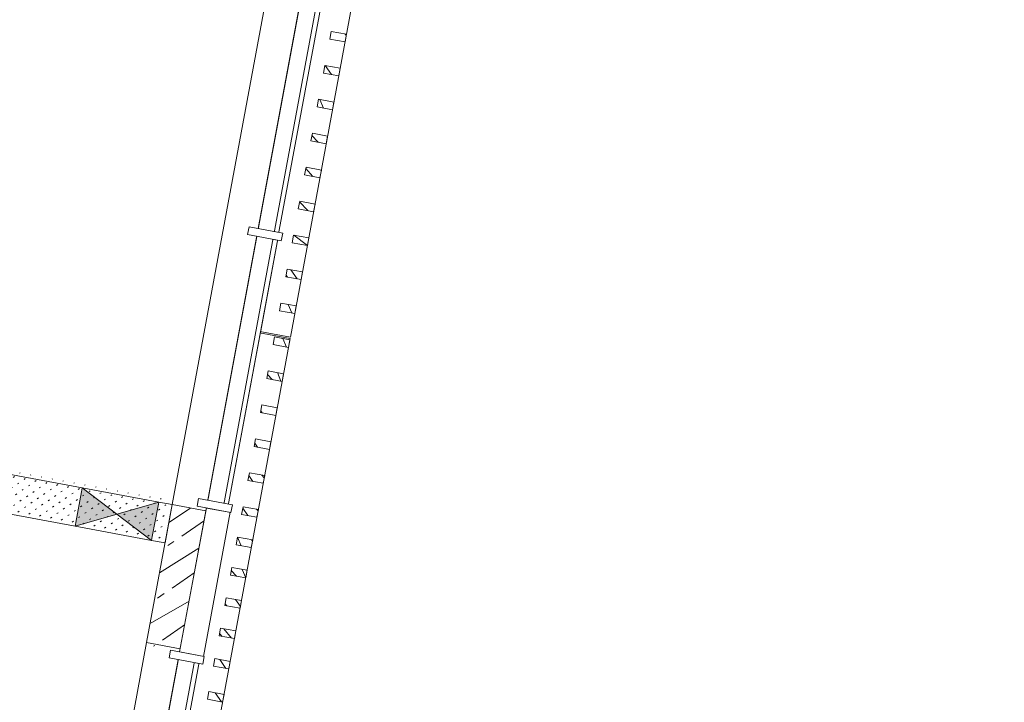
# Model space of a CAD drawing. Header units: metres. Extents: x 32353251 to 32353583, y 5707748 to 5708004.
# Tile 108 of 164: x 32353398.46 to 32353404.78, y 5707902.23 to 5707906.61. Entities that reach past the tile are written whole.
import ezdxf

# ---------------------------------------------------------------- set-up
doc = ezdxf.new("R2010")
doc.units = ezdxf.units.M
doc.header["$LTSCALE"] = 0.75
doc.set_wipeout_variables(frame=1)
doc.layers.get('0').update_dxf_attribs({"linetype": 'CONTINUOUS'})
doc.layers.add('10414943$0$ST-Mischfläche-Sol', color=7, linetype='CONTINUOUS', lineweight=0, true_color=0x636466)
for name, color, linetype, lineweight in [('10417023$0$#9_002_GES I Übersicht Erdgeschoss_1_101_Wand Aussen.A', 7, 'CONTINUOUS', 25), ('10417023$0$#9_002_GES I Übersicht Erdgeschoss_1_Neubau_102_Wand Innen.A', 7, 'CONTINUOUS', 25), ('10417023$0$#9_002_GES I Übersicht Erdgeschoss_1_Neubau_104_Decken.A', 7, 'CONTINUOUS', 25), ('10417023$0$#9_002_GES I Übersicht Erdgeschoss_1_Neubau_110_Pfosten-Riegel.A', 7, 'CONTINUOUS', 25), ('10417023$0$#9_002_GES I Übersicht Erdgeschoss_1_Neubau_201_Aussenwandbekleidu', 7, 'CONTINUOUS', 25), ('10417023$0$Keine', 7, 'CONTINUOUS', 13)]:
    doc.layers.add(name, color=color, linetype=linetype, lineweight=lineweight)
pattern_1 = [(45, (0, 0), (-0.03535533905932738, 0.03535533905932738), [0.01, -0.03999999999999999])]
pattern_2 = [(134.9999999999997, (0, 0), (0.1060660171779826, 0.1060660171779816), []), (134.9999999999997, (-0.03535533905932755, -0.0353553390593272), (0.1060660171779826, 0.1060660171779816), [])]

# ---------------------------------------------------------------- blocks, each defined once
blk = doc.blocks.new('10414943')
at = {"layer": '10414943$0$ST-Mischfläche-Sol'}
h = blk.add_hatch(dxfattribs=at)
h.set_pattern_fill('AR-HBONE', color=256, scale=0.004200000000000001, angle=170)
h.set_pattern_definition([(215, (0, 0), (-0.1047920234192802, -0.594305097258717), [1.28016, -0.42672]), (305, (-0.3495483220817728, -0.2447563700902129), (-0.1047920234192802, -0.594305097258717), [1.28016, -0.42672])])
edge = h.paths.add_edge_path()
edge.add_line((32353333.40662897, 5707899.309915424), (32353335.23953668, 5707908.86230714))
edge.add_line((32353335.23953668, 5707908.86230714), (32353407.15213483, 5707895.033517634))
edge.add_line((32353407.15213483, 5707895.033517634), (32353413.70600617, 5707897.337334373))
edge.add_line((32353413.70600617, 5707897.337334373), (32353481.81771595, 5707884.239451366))
edge.add_line((32353481.81771595, 5707884.239451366), (32353497.17578959, 5707881.286091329))
edge.add_line((32353497.17578959, 5707881.286091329), (32353499.70410517, 5707880.188862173))
edge.add_line((32353499.70410517, 5707880.188862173), (32353502.93879142, 5707877.835765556))
edge.add_line((32353502.93879142, 5707877.835765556), (32353505.46710699, 5707876.738536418))
edge.add_line((32353505.46710699, 5707876.738536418), (32353517.00528605, 5707874.519743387))
edge.add_line((32353517.00528605, 5707874.519743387), (32353517.64528354, 5707870.615040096))
edge.add_line((32353517.64528354, 5707870.615040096), (32353516.66317853, 5707870.803281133))
edge.add_line((32353516.66317853, 5707870.803281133), (32353515.43959015, 5707864.419483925))
edge.add_line((32353515.43959015, 5707864.419483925), (32353479.3370171, 5707871.339302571))
edge.add_line((32353479.3370171, 5707871.339302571), (32353468.35948901, 5707873.443239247))
edge.add_line((32353468.35948901, 5707873.443239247), (32353468.77868284, 5707869.425097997))
edge.add_arc((32353471.76248924, 5707869.736384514), 2.999999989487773, 185.9558547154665, 259.1498142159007)
edge.add_line((32353471.19776434, 5707866.790016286), (32353499.61213671, 5707861.343886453))
edge.add_line((32353499.61213671, 5707861.343886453), (32353497.73579177, 5707858.394363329))
edge.add_line((32353497.73579177, 5707858.394363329), (32353462.93906161, 5707865.063787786))
edge.add_arc((32353461.80961179, 5707859.171051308), 6.000000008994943, 79.14981411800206, 96.13718403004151)
edge.add_line((32353461.16815564, 5707865.136663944), (32353452.41027603, 5707864.194967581))
edge.add_arc((32353451.76881989, 5707870.160580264), 6.000000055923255, 259.1148991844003, 276.1371839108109, ccw=False)
edge.add_line((32353450.63577935, 5707864.268533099), (32353424.34096185, 5707869.325025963))
edge.add_arc((32353425.47400239, 5707875.217073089), 6.000000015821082, 242.0482743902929, 259.11489914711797, ccw=False)
edge.add_line((32353422.66163756, 5707869.917016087), (32353415.00045884, 5707873.982260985))
edge.add_arc((32353412.18809399, 5707868.682203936), 6.000000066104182, 62.04827444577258, 79.14966234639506)
edge.add_line((32353413.31755943, 5707874.57493748), (32353366.06709948, 5707883.631474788))
edge.add_line((32353366.06709948, 5707883.631474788), (32353365.05980216, 5707886.869526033))
edge.add_line((32353365.05980216, 5707886.869526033), (32353331.24648768, 5707893.372754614))
edge.add_line((32353331.24648768, 5707893.372754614), (32353331.86067788, 5707896.566215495))
edge.add_line((32353331.86067788, 5707896.566215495), (32353338.35621561, 5707895.320690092))
edge.add_line((32353338.35621561, 5707895.320690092), (32353340.49133033, 5707897.947528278))
edge.add_line((32353340.49133033, 5707897.947528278), (32353344.41330834, 5707897.200255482))
edge.add_line((32353344.41330834, 5707897.200255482), (32353345.42794297, 5707893.960800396))
edge.add_line((32353345.42794297, 5707893.960800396), (32353351.00902221, 5707892.887558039))
edge.add_line((32353351.00902221, 5707892.887558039), (32353351.57440783, 5707895.827681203))
edge.add_line((32353351.57440783, 5707895.827681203), (32353371.21685639, 5707892.062795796))
edge.add_line((32353371.21685639, 5707892.062795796), (32353370.64816001, 5707889.105456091))
edge.add_line((32353370.64816001, 5707889.105456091), (32353371.65443974, 5707885.869704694))
edge.add_line((32353371.65443974, 5707885.869704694), (32353406.65189732, 5707879.161711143))
edge.add_arc((32353407.21642529, 5707882.109643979), 3.001499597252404, 259.1591284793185, 333.4809509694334)
edge.add_line((32353409.90212501, 5707880.769488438), (32353411.74908589, 5707884.293947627))
edge.add_line((32353411.74908589, 5707884.293947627), (32353333.40662897, 5707899.309915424))
blk = doc.blocks.new('10417023$0$#9_MKO_LP5_ARC_GES_UP_00_002_P_G_modell (3D)')
at = {"layer": '10417023$0$#9_002_GES I Übersicht Erdgeschoss_1_101_Wand Aussen.A', "linetype": 'Continuous', "lineweight": 5, "true_color": 0xff0000}
h = blk.add_hatch(dxfattribs=at)
h.set_pattern_fill('#9_BETON__STAHLBETON_0001', color=1, style=0, pattern_type=2)
h.set_pattern_definition([(44.99999999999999, (0, 0), (-0.1697056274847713, 0.1697056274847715), []), (44.99999999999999, (-0.08485281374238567, 0.08485281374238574), (-0.1697056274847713, 0.1697056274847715), [0.18, -0.05999999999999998])])
h.paths.add_polyline_path([(-32353442.724228, -5707808.019576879), (-32353442.50422794, -5707808.019576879), (-32353442.50422794, -5707807.119574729), (-32353442.724228, -5707807.119574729)])
at = {"layer": '10417023$0$#9_002_GES I Übersicht Erdgeschoss_1_Neubau_102_Wand Innen.A', "linetype": 'Continuous', "lineweight": 13, "true_color": 0xff0000}
h = blk.add_hatch(dxfattribs=at)
h.set_pattern_fill('#9_GIPS_0001', color=1, style=0, pattern_type=2)
h.set_pattern_definition(pattern_1)
h.paths.add_polyline_path([(-32353442.72422797, -5707807.119576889), (-32353447.20456539, -5707807.119576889), (-32353447.20456539, -5707807.132076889), (-32353442.72422797, -5707807.132076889)])
at = {"layer": '10417023$0$#9_002_GES I Übersicht Erdgeschoss_1_Neubau_102_Wand Innen.A', "linetype": 'Continuous', "lineweight": 13, "true_color": 0x1f1f1f}
h = blk.add_hatch(dxfattribs=at)
h.set_pattern_fill('#9_GIPS_0001', color=250, style=0, pattern_type=2)
h.set_pattern_definition(pattern_1)
h.paths.add_polyline_path([(-32353442.72422797, -5707807.132076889), (-32353447.20456539, -5707807.132076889), (-32353447.20456539, -5707807.144576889), (-32353442.72422797, -5707807.144576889)])
at = {"layer": '10417023$0$#9_002_GES I Übersicht Erdgeschoss_1_Neubau_102_Wand Innen.A', "linetype": 'Continuous', "lineweight": 13, "true_color": 0xff0000}
h = blk.add_hatch(dxfattribs=at)
h.set_pattern_fill('#9_GIPS_0001', color=1, style=0, pattern_type=2)
h.set_pattern_definition(pattern_1)
h.paths.add_polyline_path([(-32353447.20456539, -5707807.344576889), (-32353442.72422797, -5707807.344576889), (-32353442.72422797, -5707807.144576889), (-32353447.20456539, -5707807.144576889)])
at = {"layer": '10417023$0$#9_002_GES I Übersicht Erdgeschoss_1_Neubau_102_Wand Innen.A', "linetype": 'Continuous', "lineweight": 13, "true_color": 0x1f1f1f}
h = blk.add_hatch(dxfattribs=at)
h.set_pattern_fill('#9_GIPS_0001', color=250, style=0, pattern_type=2)
h.set_pattern_definition(pattern_1)
h.paths.add_polyline_path([(-32353447.20456539, -5707807.357076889), (-32353442.72422797, -5707807.357076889), (-32353442.72422797, -5707807.344576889), (-32353447.20456539, -5707807.344576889)])
at = {"layer": '10417023$0$#9_002_GES I Übersicht Erdgeschoss_1_Neubau_102_Wand Innen.A', "linetype": 'Continuous', "lineweight": 13, "true_color": 0xff0000}
h = blk.add_hatch(dxfattribs=at)
h.set_pattern_fill('#9_GIPS_0001', color=1, style=0, pattern_type=2)
h.set_pattern_definition(pattern_1)
h.paths.add_polyline_path([(-32353447.20456539, -5707807.369576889), (-32353442.72422797, -5707807.369576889), (-32353442.72422797, -5707807.357076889), (-32353447.20456539, -5707807.357076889)])
at = {"layer": '10417023$0$#9_002_GES I Übersicht Erdgeschoss_1_101_Wand Aussen.A', "color": 1, "linetype": 'Continuous', "lineweight": 13, "true_color": 0xff0000}
for p, q in [((-32353442.72422865, -5707807.119575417), (-32353442.72422865, -5707797.229579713)), ((-32353442.50422839, -5707807.119575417), (-32353442.50422839, -5707797.229579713)), ((-32353442.72422865, -5707807.119575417), (-32353442.50422839, -5707807.119575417)), ((-32353442.72422865, -5707808.019576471), (-32353442.50422839, -5707808.019576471)), ((-32353442.72422865, -5707811.779588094), (-32353442.72422865, -5707808.019576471)), ((-32353442.50422839, -5707811.779588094), (-32353442.50422839, -5707808.019576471))]:
    blk.add_line(p, q, dxfattribs=at)
at = {"layer": '10417023$0$#9_002_GES I Übersicht Erdgeschoss_1_101_Wand Aussen.A', "color": 1, "linetype": 'Continuous', "lineweight": 18, "true_color": 0xff0000}
for p, q in [((-32353442.72422865, -5707807.119575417), (-32353442.50422839, -5707807.119575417)), ((-32353442.724228, -5707807.119574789), (-32353442.724228, -5707808.019576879)), ((-32353442.504228, -5707808.019576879), (-32353442.504228, -5707807.119574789)), ((-32353442.72422865, -5707808.019576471), (-32353442.50422839, -5707808.019576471))]:
    blk.add_line(p, q, dxfattribs=at)
at = {"layer": '10417023$0$#9_002_GES I Übersicht Erdgeschoss_1_Neubau_102_Wand Innen.A', "color": 1, "linetype": 'Continuous', "lineweight": 13, "true_color": 0xff0000}
for p, q in [((-32353443.31175085, -5707807.119576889), (-32353446.05542642, -5707807.119576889)), ((-32353443.31175085, -5707807.11957691), (-32353443.31175085, -5707807.132076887)), ((-32353442.81175087, -5707807.11957691), (-32353443.31175085, -5707807.11957691)), ((-32353443.31175085, -5707807.132076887), (-32353443.31175085, -5707807.144576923)), ((-32353443.31175085, -5707807.144576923), (-32353443.31175085, -5707807.344576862)), ((-32353442.81175149, -5707807.11957686), (-32353443.31175063, -5707807.369577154)), ((-32353442.81175149, -5707807.369577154), (-32353443.31175063, -5707807.11957686)), ((-32353442.72422797, -5707807.119576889), (-32353442.81175087, -5707807.119576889)), ((-32353442.81175087, -5707807.132076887), (-32353442.81175087, -5707807.11957691)), ((-32353442.81175087, -5707807.144576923), (-32353442.81175087, -5707807.132076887)), ((-32353442.81175087, -5707807.344576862), (-32353442.81175087, -5707807.144576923)), ((-32353442.72422797, -5707807.369576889), (-32353442.72422797, -5707807.119576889)), ((-32353446.05542642, -5707807.369576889), (-32353443.31175085, -5707807.369576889)), ((-32353443.31175085, -5707807.344576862), (-32353443.31175085, -5707807.357076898)), ((-32353443.31175085, -5707807.357076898), (-32353443.31175085, -5707807.369576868)), ((-32353443.31175085, -5707807.369576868), (-32353442.81175087, -5707807.369576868)), ((-32353442.81175087, -5707807.357076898), (-32353442.81175087, -5707807.344576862)), ((-32353442.81175087, -5707807.369576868), (-32353442.81175087, -5707807.357076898)), ((-32353442.81175087, -5707807.369576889), (-32353442.72422797, -5707807.369576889))]:
    blk.add_line(p, q, dxfattribs=at)
at = {"layer": '10417023$0$#9_002_GES I Übersicht Erdgeschoss_1_Neubau_102_Wand Innen.A', "color": 1, "linetype": 'Continuous', "true_color": 0xff0000}
for points in [[(-32353443.31175085, -5707807.369576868), (-32353443.06175086, -5707807.244576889), (-32353443.31175085, -5707807.11957691)], [(-32353442.81175087, -5707807.369576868), (-32353442.81175087, -5707807.11957691), (-32353443.06175086, -5707807.244576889)]]:
    blk.add_solid(points, dxfattribs=at)
at = {"layer": '10417023$0$#9_002_GES I Übersicht Erdgeschoss_1_Neubau_104_Decken.A', "color": 1, "linetype": 'Continuous', "lineweight": 13, "true_color": 0xff0000, "flags": 128}
for points in [[(-32353468.9644006, -5707812.749292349), (-32353468.96423227, -5707810.39957689), (-32353468.96423227, -5707807.119576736), (-32353468.96423227, -5707797.22957689), (-32353468.96423227, -5707790.55957689), (-32353454.47117382, -5707790.55957689), (-32353442.504228, -5707790.559574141), (-32353442.504228, -5707812.74957689)], [(-32353460.539228, -5707797.304576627), (-32353468.96423227, -5707797.304576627), (-32353468.96423227, -5707810.39957689), (-32353464.33422799, -5707810.39957689), (-32353464.33422799, -5707812.749576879), (-32353442.50422801, -5707812.74957689), (-32353442.504228, -5707790.55957689), (-32353451.27397855, -5707790.559574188), (-32353451.27397855, -5707797.22957689), (-32353452.624228, -5707797.22957689), (-32353452.624228, -5707807.119576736), (-32353460.539228, -5707807.119576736)]]:
    blk.add_lwpolyline(points, close=True, dxfattribs=at)
at = {"color": 1, "linetype": 'Continuous', "lineweight": 5, "true_color": 0xff0000}
blk.add_wipeout([(-32353442.174227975, -5707811.779588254), (-32353442.174227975, -5707805.934580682), (-32353442.37422797, -5707805.934580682), (-32353442.37422797, -5707811.77958825)], dxfattribs=at).dxf.layer = '10417023$0$#9_002_GES I Übersicht Erdgeschoss_1_Neubau_201_Aussenwandbekleidu'
at = {"layer": '10417023$0$#9_002_GES I Übersicht Erdgeschoss_1_Neubau_201_Aussenwandbekleidu', "linetype": 'Continuous', "lineweight": 5, "true_color": 0xff0000}
h = blk.add_hatch(dxfattribs=at)
h.set_pattern_fill('#9_METALL__STAHL_0001', color=1, style=0, pattern_type=2)
h.set_pattern_definition(pattern_2)
h.paths.add_polyline_path([(-32353442.17422829, -5707806.213672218), (-32353442.17422869, -5707806.163672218), (-32353442.27422869, -5707806.163673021), (-32353442.27422829, -5707806.213673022)])
h = blk.add_hatch(dxfattribs=at)
h.set_pattern_fill('#9_METALL__STAHL_0001', color=1, style=0, pattern_type=2)
h.set_pattern_definition(pattern_2)
h.paths.add_polyline_path([(-32353442.17422829, -5707806.435147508), (-32353442.17422869, -5707806.385147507), (-32353442.27422869, -5707806.385148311), (-32353442.27422829, -5707806.435148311)])
h = blk.add_hatch(dxfattribs=at)
h.set_pattern_fill('#9_METALL__STAHL_0001', color=1, style=0, pattern_type=2)
h.set_pattern_definition(pattern_2)
h.paths.add_polyline_path([(-32353442.17422829, -5707806.656622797), (-32353442.17422869, -5707806.606622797), (-32353442.27422869, -5707806.6066236), (-32353442.27422829, -5707806.6566236)])
h = blk.add_hatch(dxfattribs=at)
h.set_pattern_fill('#9_METALL__STAHL_0001', color=1, style=0, pattern_type=2)
h.set_pattern_definition(pattern_2)
h.paths.add_polyline_path([(-32353442.17422829, -5707806.878098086), (-32353442.17422869, -5707806.828098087), (-32353442.27422869, -5707806.828098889), (-32353442.27422829, -5707806.878098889)])
h = blk.add_hatch(dxfattribs=at)
h.set_pattern_fill('#9_METALL__STAHL_0001', color=1, style=0, pattern_type=2)
h.set_pattern_definition(pattern_2)
h.paths.add_polyline_path([(-32353442.17422829, -5707807.099573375), (-32353442.17422869, -5707807.049573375), (-32353442.27422869, -5707807.049574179), (-32353442.27422829, -5707807.099574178)])
h = blk.add_hatch(dxfattribs=at)
h.set_pattern_fill('#9_METALL__STAHL_0001', color=1, style=0, pattern_type=2)
h.set_pattern_definition(pattern_2)
h.paths.add_polyline_path([(-32353442.17422829, -5707807.297574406), (-32353442.17422869, -5707807.247574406), (-32353442.27422869, -5707807.247575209), (-32353442.27422829, -5707807.297575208)])
h = blk.add_hatch(dxfattribs=at)
h.set_pattern_fill('#9_METALL__STAHL_0001', color=1, style=0, pattern_type=2)
h.set_pattern_definition(pattern_2)
h.paths.add_polyline_path([(-32353442.17422829, -5707807.495575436), (-32353442.17422869, -5707807.445575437), (-32353442.27422869, -5707807.445576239), (-32353442.27422829, -5707807.495576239)])
h = blk.add_hatch(dxfattribs=at)
h.set_pattern_fill('#9_METALL__STAHL_0001', color=1, style=0, pattern_type=2)
h.set_pattern_definition(pattern_2)
h.paths.add_polyline_path([(-32353442.17422829, -5707807.693576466), (-32353442.17422869, -5707807.643576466), (-32353442.27422869, -5707807.64357727), (-32353442.27422829, -5707807.693577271)])
h = blk.add_hatch(dxfattribs=at)
h.set_pattern_fill('#9_METALL__STAHL_0001', color=1, style=0, pattern_type=2)
h.set_pattern_definition(pattern_2)
h.paths.add_polyline_path([(-32353442.17422829, -5707807.891577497), (-32353442.17422869, -5707807.841577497), (-32353442.27422869, -5707807.8415783), (-32353442.27422829, -5707807.891578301)])
h = blk.add_hatch(dxfattribs=at)
h.set_pattern_fill('#9_METALL__STAHL_0001', color=1, style=0, pattern_type=2)
h.set_pattern_definition(pattern_2)
h.paths.add_polyline_path([(-32353442.17422829, -5707808.089578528), (-32353442.17422869, -5707808.039578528), (-32353442.27422869, -5707808.039579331), (-32353442.27422829, -5707808.089579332)])
h = blk.add_hatch(dxfattribs=at)
h.set_pattern_fill('#9_METALL__STAHL_0001', color=1, style=0, pattern_type=2)
h.set_pattern_definition(pattern_2)
h.paths.add_polyline_path([(-32353442.17422829, -5707808.305461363), (-32353442.17422869, -5707808.255461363), (-32353442.27422869, -5707808.255462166), (-32353442.27422829, -5707808.305462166)])
at = {"layer": '10417023$0$#9_002_GES I Übersicht Erdgeschoss_1_Neubau_201_Aussenwandbekleidu', "color": 1, "linetype": 'Continuous', "lineweight": 13, "true_color": 0xff0000}
for p, q in [((-32353442.37422797, -5707805.934580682), (-32353442.17422797, -5707805.934580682)), ((-32353442.37422797, -5707805.934580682), (-32353442.37422797, -5707811.77958825)), ((-32353442.17422797, -5707811.779588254), (-32353442.17422797, -5707805.934580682))]:
    blk.add_line(p, q, dxfattribs=at)
at = {"layer": '10417023$0$#9_002_GES I Übersicht Erdgeschoss_1_Neubau_201_Aussenwandbekleidu', "color": 1, "linetype": 'Continuous', "lineweight": 13, "true_color": 0xff0000, "flags": 128}
for points in [[(-32353442.17422829, -5707806.213672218), (-32353442.27422829, -5707806.213673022), (-32353442.27422869, -5707806.163673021), (-32353442.17422869, -5707806.163672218)], [(-32353442.17422829, -5707806.435147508), (-32353442.27422829, -5707806.435148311), (-32353442.27422869, -5707806.385148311), (-32353442.17422869, -5707806.385147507)], [(-32353442.17422829, -5707806.656622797), (-32353442.27422829, -5707806.6566236), (-32353442.27422869, -5707806.6066236), (-32353442.17422869, -5707806.606622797)], [(-32353442.17422829, -5707806.878098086), (-32353442.27422829, -5707806.878098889), (-32353442.27422869, -5707806.828098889), (-32353442.17422869, -5707806.828098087)], [(-32353442.17422829, -5707807.099573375), (-32353442.27422829, -5707807.099574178), (-32353442.27422869, -5707807.049574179), (-32353442.17422869, -5707807.049573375)], [(-32353442.17422829, -5707807.297574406), (-32353442.27422829, -5707807.297575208), (-32353442.27422869, -5707807.247575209), (-32353442.17422869, -5707807.247574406)], [(-32353442.17422829, -5707807.495575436), (-32353442.27422829, -5707807.495576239), (-32353442.27422869, -5707807.445576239), (-32353442.17422869, -5707807.445575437)], [(-32353442.17422829, -5707807.693576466), (-32353442.27422829, -5707807.693577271), (-32353442.27422869, -5707807.64357727), (-32353442.17422869, -5707807.643576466)], [(-32353442.17422829, -5707807.891577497), (-32353442.27422829, -5707807.891578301), (-32353442.27422869, -5707807.8415783), (-32353442.17422869, -5707807.841577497)], [(-32353442.17422829, -5707808.089578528), (-32353442.27422829, -5707808.089579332), (-32353442.27422869, -5707808.039579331), (-32353442.17422869, -5707808.039578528)], [(-32353442.17422829, -5707808.305461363), (-32353442.27422829, -5707808.305462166), (-32353442.27422869, -5707808.255462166), (-32353442.17422869, -5707808.255461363)]]:
    blk.add_lwpolyline(points, close=True, dxfattribs=at)
at = {"color": 1, "linetype": 'Continuous', "lineweight": 5, "true_color": 0xff0000}
for points, layer in [([(-32353442.369228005, -5707809.138993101), (-32353442.369228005, -5707808.06957913), (-32353442.399228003, -5707808.06957913), (-32353442.399228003, -5707809.138993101)], '10417023$0$#9_002_GES I Übersicht Erdgeschoss_1_Neubau_110_Pfosten-Riegel.A'), ([(-32353442.17422797, -5707805.924580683), (-32353442.17422797, -5707799.934573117), (-32353442.37422797, -5707799.934573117), (-32353442.37422797, -5707805.924580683)], '10417023$0$#9_002_GES I Übersicht Erdgeschoss_1_Neubau_201_Aussenwandbekleidu')]:
    blk.add_wipeout(points, dxfattribs=at).dxf.layer = layer
at = {"layer": '10417023$0$#9_002_GES I Übersicht Erdgeschoss_1_Neubau_201_Aussenwandbekleidu', "linetype": 'Continuous', "lineweight": 5, "true_color": 0xff0000}
h = blk.add_hatch(dxfattribs=at)
h.set_pattern_fill('#9_METALL__STAHL_0001', color=1, style=0, pattern_type=2)
h.set_pattern_definition(pattern_2)
h.paths.add_polyline_path([(-32353442.17422829, -5707803.998919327), (-32353442.17422869, -5707803.948919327), (-32353442.27422869, -5707803.94892013), (-32353442.27422829, -5707803.99892013)])
h = blk.add_hatch(dxfattribs=at)
h.set_pattern_fill('#9_METALL__STAHL_0001', color=1, style=0, pattern_type=2)
h.set_pattern_definition(pattern_2)
h.paths.add_polyline_path([(-32353442.17422829, -5707804.220394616), (-32353442.17422869, -5707804.170394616), (-32353442.27422869, -5707804.170395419), (-32353442.27422829, -5707804.220395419)])
h = blk.add_hatch(dxfattribs=at)
h.set_pattern_fill('#9_METALL__STAHL_0001', color=1, style=0, pattern_type=2)
h.set_pattern_definition(pattern_2)
h.paths.add_polyline_path([(-32353442.17422829, -5707804.441869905), (-32353442.17422869, -5707804.391869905), (-32353442.27422869, -5707804.391870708), (-32353442.27422829, -5707804.441870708)])
h = blk.add_hatch(dxfattribs=at)
h.set_pattern_fill('#9_METALL__STAHL_0001', color=1, style=0, pattern_type=2)
h.set_pattern_definition(pattern_2)
h.paths.add_polyline_path([(-32353442.17422829, -5707804.663345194), (-32353442.17422869, -5707804.613345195), (-32353442.27422869, -5707804.613345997), (-32353442.27422829, -5707804.663345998)])
h = blk.add_hatch(dxfattribs=at)
h.set_pattern_fill('#9_METALL__STAHL_0001', color=1, style=0, pattern_type=2)
h.set_pattern_definition(pattern_2)
h.paths.add_polyline_path([(-32353442.17422829, -5707804.884820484), (-32353442.17422869, -5707804.834820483), (-32353442.27422869, -5707804.834821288), (-32353442.27422829, -5707804.884821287)])
h = blk.add_hatch(dxfattribs=at)
h.set_pattern_fill('#9_METALL__STAHL_0001', color=1, style=0, pattern_type=2)
h.set_pattern_definition(pattern_2)
h.paths.add_polyline_path([(-32353442.17422829, -5707805.106295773), (-32353442.17422869, -5707805.056295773), (-32353442.27422869, -5707805.056296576), (-32353442.27422829, -5707805.106296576)])
h = blk.add_hatch(dxfattribs=at)
h.set_pattern_fill('#9_METALL__STAHL_0001', color=1, style=0, pattern_type=2)
h.set_pattern_definition(pattern_2)
h.paths.add_polyline_path([(-32353442.17422829, -5707805.327771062), (-32353442.17422869, -5707805.277771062), (-32353442.27422869, -5707805.277771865), (-32353442.27422829, -5707805.327771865)])
h = blk.add_hatch(dxfattribs=at)
h.set_pattern_fill('#9_METALL__STAHL_0001', color=1, style=0, pattern_type=2)
h.set_pattern_definition(pattern_2)
h.paths.add_polyline_path([(-32353442.17422829, -5707805.549246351), (-32353442.17422869, -5707805.499246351), (-32353442.27422869, -5707805.499247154), (-32353442.27422829, -5707805.549247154)])
h = blk.add_hatch(dxfattribs=at)
h.set_pattern_fill('#9_METALL__STAHL_0001', color=1, style=0, pattern_type=2)
h.set_pattern_definition(pattern_2)
h.paths.add_polyline_path([(-32353442.17422829, -5707805.77072164), (-32353442.17422869, -5707805.720721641), (-32353442.27422869, -5707805.720722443), (-32353442.27422829, -5707805.770722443)])
h = blk.add_hatch(dxfattribs=at)
h.set_pattern_fill('#9_METALL__STAHL_0001', color=1, style=0, pattern_type=2)
h.set_pattern_definition(pattern_2)
h.paths.add_polyline_path([(-32353442.17422829, -5707805.992196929), (-32353442.17422869, -5707805.942196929), (-32353442.27422869, -5707805.942197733), (-32353442.27422829, -5707805.992197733)])
at = {"layer": '10417023$0$#9_002_GES I Übersicht Erdgeschoss_1_Neubau_110_Pfosten-Riegel.A', "color": 1, "linetype": 'Continuous', "lineweight": 13, "true_color": 0xff0000, "flags": 128}
blk.add_lwpolyline([(-32353442.369228, -5707809.138993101), (-32353442.399228, -5707809.138993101), (-32353442.399228, -5707808.06957913), (-32353442.369228, -5707808.06957913)], close=True, dxfattribs=at)
at = {"layer": '10417023$0$#9_002_GES I Übersicht Erdgeschoss_1_Neubau_201_Aussenwandbekleidu', "color": 1, "linetype": 'Continuous', "lineweight": 13, "true_color": 0xff0000}
for p, q in [((-32353442.37422797, -5707799.934573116), (-32353442.37422797, -5707805.924580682)), ((-32353442.17422797, -5707805.924580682), (-32353442.17422797, -5707799.934573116)), ((-32353442.37422797, -5707805.924580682), (-32353442.17422797, -5707805.924580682))]:
    blk.add_line(p, q, dxfattribs=at)
at = {"layer": '10417023$0$#9_002_GES I Übersicht Erdgeschoss_1_Neubau_201_Aussenwandbekleidu', "color": 1, "linetype": 'Continuous', "lineweight": 13, "true_color": 0xff0000, "flags": 128}
for points in [[(-32353442.17422829, -5707803.998919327), (-32353442.27422829, -5707803.99892013), (-32353442.27422869, -5707803.94892013), (-32353442.17422869, -5707803.948919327)], [(-32353442.17422829, -5707804.220394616), (-32353442.27422829, -5707804.220395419), (-32353442.27422869, -5707804.170395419), (-32353442.17422869, -5707804.170394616)], [(-32353442.17422829, -5707804.441869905), (-32353442.27422829, -5707804.441870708), (-32353442.27422869, -5707804.391870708), (-32353442.17422869, -5707804.391869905)], [(-32353442.17422829, -5707804.663345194), (-32353442.27422829, -5707804.663345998), (-32353442.27422869, -5707804.613345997), (-32353442.17422869, -5707804.613345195)], [(-32353442.17422829, -5707804.884820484), (-32353442.27422829, -5707804.884821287), (-32353442.27422869, -5707804.834821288), (-32353442.17422869, -5707804.834820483)], [(-32353442.17422829, -5707805.106295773), (-32353442.27422829, -5707805.106296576), (-32353442.27422869, -5707805.056296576), (-32353442.17422869, -5707805.056295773)], [(-32353442.17422829, -5707805.327771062), (-32353442.27422829, -5707805.327771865), (-32353442.27422869, -5707805.277771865), (-32353442.17422869, -5707805.277771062)], [(-32353442.17422829, -5707805.549246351), (-32353442.27422829, -5707805.549247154), (-32353442.27422869, -5707805.499247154), (-32353442.17422869, -5707805.499246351)], [(-32353442.17422829, -5707805.77072164), (-32353442.27422829, -5707805.770722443), (-32353442.27422869, -5707805.720722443), (-32353442.17422869, -5707805.720721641)], [(-32353442.17422829, -5707805.992196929), (-32353442.27422829, -5707805.992197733), (-32353442.27422869, -5707805.942197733), (-32353442.17422869, -5707805.942196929)]]:
    blk.add_lwpolyline(points, close=True, dxfattribs=at)
at = {"color": 1, "linetype": 'Continuous', "lineweight": 5, "true_color": 0xff0000}
for points in [[(-32353442.369228, -5707805.2977716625), (-32353442.369228, -5707803.53596935), (-32353442.399228, -5707803.53596935), (-32353442.399228, -5707805.2977716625)], [(-32353442.349228, -5707808.039579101), (-32353442.349228, -5707807.099573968), (-32353442.419228, -5707807.099573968), (-32353442.419228, -5707808.039579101)]]:
    blk.add_wipeout(points, dxfattribs=at).dxf.layer = '10417023$0$#9_002_GES I Übersicht Erdgeschoss_1_Neubau_110_Pfosten-Riegel.A'
at = {"layer": '10417023$0$#9_002_GES I Übersicht Erdgeschoss_1_Neubau_110_Pfosten-Riegel.A', "color": 1, "linetype": 'Continuous', "lineweight": 13, "true_color": 0xff0000}
blk.add_line((-32353442.34922748, -5707807.099573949), (-32353442.34922748, -5707808.039579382), dxfattribs=at)
at = {"layer": '10417023$0$#9_002_GES I Übersicht Erdgeschoss_1_Neubau_110_Pfosten-Riegel.A', "color": 1, "linetype": 'Continuous', "lineweight": 13, "true_color": 0xff0000, "flags": 128}
blk.add_lwpolyline([(-32353442.369228, -5707805.297771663), (-32353442.399228, -5707805.297771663), (-32353442.399228, -5707803.53596935), (-32353442.369228, -5707803.53596935)], close=True, dxfattribs=at)
at = {"color": 1, "linetype": 'Continuous', "lineweight": 5, "true_color": 0xff0000}
blk.add_wipeout([(-32353442.41922801, -5707808.039579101), (-32353442.41922801, -5707807.099573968), (-32353442.504228, -5707807.099573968), (-32353442.504228, -5707808.039579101)], dxfattribs=at).dxf.layer = '10417023$0$#9_002_GES I Übersicht Erdgeschoss_1_Neubau_110_Pfosten-Riegel.A'
at = {"layer": '10417023$0$#9_002_GES I Übersicht Erdgeschoss_1_Neubau_110_Pfosten-Riegel.A', "color": 1, "linetype": 'Continuous', "lineweight": 13, "true_color": 0xff0000}
for p, q in [((-32353442.50422839, -5707808.039579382), (-32353442.50422839, -5707807.099573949)), ((-32353442.50422839, -5707807.099573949), (-32353442.41922757, -5707807.099573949)), ((-32353442.41922757, -5707808.039579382), (-32353442.50422839, -5707808.039579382))]:
    blk.add_line(p, q, dxfattribs=at)
at = {"color": 1, "linetype": 'Continuous', "lineweight": 5, "true_color": 0xff0000}
for points in [[(-32353442.369228, -5707807.069573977), (-32353442.369228, -5707805.307771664), (-32353442.399228, -5707805.307771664), (-32353442.399228, -5707807.069573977)], [(-32353442.344228, -5707808.03957913), (-32353442.564228, -5707808.03957913), (-32353442.564228, -5707808.0895791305), (-32353442.344228, -5707808.0895791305)]]:
    blk.add_wipeout(points, dxfattribs=at).dxf.layer = '10417023$0$#9_002_GES I Übersicht Erdgeschoss_1_Neubau_110_Pfosten-Riegel.A'
at = {"layer": '10417023$0$#9_002_GES I Übersicht Erdgeschoss_1_Neubau_110_Pfosten-Riegel.A', "color": 1, "linetype": 'Continuous', "lineweight": 13, "true_color": 0xff0000, "flags": 128}
for points in [[(-32353442.369228, -5707807.069573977), (-32353442.399228, -5707807.069573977), (-32353442.399228, -5707805.307771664), (-32353442.369228, -5707805.307771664)], [(-32353442.344228, -5707808.03957913), (-32353442.344228, -5707808.089579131), (-32353442.564228, -5707808.089579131), (-32353442.564228, -5707808.03957913)]]:
    blk.add_lwpolyline(points, close=True, dxfattribs=at)
at = {"color": 1, "linetype": 'Continuous', "lineweight": 5, "true_color": 0xff0000}
for points in [[(-32353442.344228, -5707805.277771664), (-32353442.564228, -5707805.277771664), (-32353442.564228, -5707805.327771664), (-32353442.344228, -5707805.327771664)], [(-32353442.344228, -5707807.049573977), (-32353442.564228, -5707807.049573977), (-32353442.564228, -5707807.099573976), (-32353442.344228, -5707807.099573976)]]:
    blk.add_wipeout(points, dxfattribs=at).dxf.layer = '10417023$0$#9_002_GES I Übersicht Erdgeschoss_1_Neubau_110_Pfosten-Riegel.A'
at = {"layer": '10417023$0$#9_002_GES I Übersicht Erdgeschoss_1_Neubau_110_Pfosten-Riegel.A', "color": 1, "linetype": 'Continuous', "lineweight": 13, "true_color": 0xff0000, "flags": 128}
for points in [[(-32353442.344228, -5707805.277771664), (-32353442.344228, -5707805.327771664), (-32353442.564228, -5707805.327771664), (-32353442.564228, -5707805.277771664)], [(-32353442.344228, -5707807.049573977), (-32353442.344228, -5707807.099573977), (-32353442.564228, -5707807.099573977), (-32353442.564228, -5707807.049573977)]]:
    blk.add_lwpolyline(points, close=True, dxfattribs=at)
blk = doc.blocks.new('10417023$0$2_MKO_LP5_LAN_GES_UP_00_002_V_A (3D)')
at = {"layer": '10417023$0$Keine'}
blk.add_blockref('10417023$0$#9_MKO_LP5_ARC_GES_UP_00_002_P_G_modell (3D)', (0, 0), dxfattribs=at)
blk = doc.blocks.new('10417023')
at = {"layer": '10417023$0$Keine', "rotation": 349.4819372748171}
blk.add_blockref('10417023$0$2_MKO_LP5_LAN_GES_UP_00_002_V_A (3D)', (65205154.93137175, 5413829.557758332), dxfattribs=at)

msp = doc.modelspace()

# ---------------------------------------------------------------- block references
msp.add_blockref('10414943', (0, 0))

# ---------------------------------------------------------------- next in the draw order: block references
msp.add_blockref('10417023', (0, 0))

doc.saveas('drawing.dxf')
